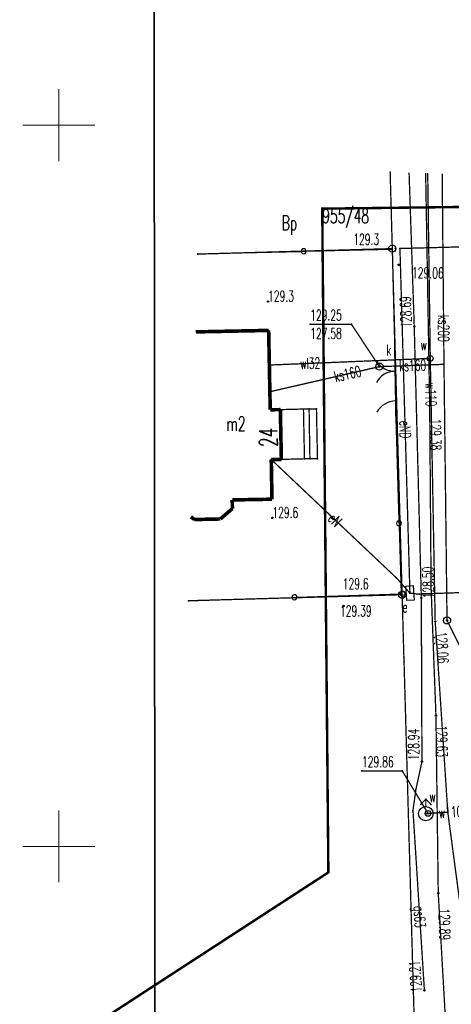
# Model space of a CAD drawing. Extents: x 6497146 to 6497453, y 5961397 to 5961603.
# Tile 2 of 10: x 6497147 to 6497177, y 5961439 to 5961507. Entities that reach past the tile are written whole.
import ezdxf

# ---------------------------------------------------------------- set-up
doc = ezdxf.new("R2010")
doc.units = 0
doc.header["$MEASUREMENT"] = 0
for name, pattern in [('BKO', [1.5, 1, -0.5]), ('GPE', [2, 1, 1]), ('GUK', [2, 1.5, -0.5]), ('WSQ', [1.75, 1.25, -0.5])]:
    doc.linetypes.add(name, pattern=pattern)
doc.layers.get('0').update_dxf_attribs({"linetype": 'CONTINUOUS'})
for name, color, linetype in [('budynek ewidencyjny', 7, 'CONTINUOUS'), ('granica', 96, 'GPE'), ('hydrant', 5, 'CONTINUOUS'), ('jezdnia', 7, 'WSQ'), ('numer działki ewidencyjnej', 96, 'CONTINUOUS'), ('ogrodzenie trwałe', 7, 'CONTINUOUS'), ('opis bud', 7, 'CONTINUOUS'), ('opis wysok', 7, 'CONTINUOUS'), ('OT_Ogrodzenia', 7, 'CONTINUOUS'), ('pikieta naturalna', 7, 'CONTINUOUS'), ('prz elektroenerg podz - ob. proj', 1, 'WSQ'), ('przewód elektroenergetyczny podziemny', 1, 'CONTINUOUS'), ('przewód gazowy', 40, 'CONTINUOUS'), ('przewód kanalizacyjny', 36, 'CONTINUOUS'), ('przewód wodociągowy', 5, 'CONTINUOUS'), ('rzedna', 7, 'CONTINUOUS'), ('rzedna-Atr2', 7, 'CONTINUOUS'), ('rzedna-Atr3', 7, 'CONTINUOUS'), ('schody', 7, 'CONTINUOUS'), ('siatka', 7, 'CONTINUOUS'), ('szafa elektroenergetyczna lub kontener', 1, 'CONTINUOUS'), ('użytek', 96, 'WSQ'), ('właz do komory lub kanału - okrągły', 7, 'CONTINUOUS'), ('Zakres', 4, 'WSQ'), ('zasuwa lub zawór', 5, 'CONTINUOUS')]:
    doc.layers.add(name, color=color, linetype=linetype)
doc.layers.add('Oświetlenie drogowe', color=10, linetype='BKO', lineweight=50)
doc.layers.get('0').off()
doc.styles.get("Standard").update_dxf_attribs({"font": 'simplex.shx', "width": 0.85})

# ---------------------------------------------------------------- blocks, each defined once
blk = doc.blocks.new('L_0_02_2')
at = {"color": 0}
blk.add_point((0, 0), dxfattribs=at)
blk = doc.blocks.new('L_0_02_1')
at = {"color": 0}
blk.add_point((0, 0), dxfattribs=at)
blk = doc.blocks.new('L_2_20_3')
at = {"color": 0, "linetype": 'Continuous'}
for centre, start, end in [((-3, 0), 299.9816, 0), ((3, 0), 180, 240.0184)]:
    blk.add_arc(centre, 3, start, end, dxfattribs=at)
blk = doc.blocks.new('L_2_56_1')
at = {"color": 0, "linetype": 'Continuous'}
blk.add_arc((3, 0), 3, 180, 240.0184, dxfattribs=at)
blk = doc.blocks.new('SUES')
at = {"color": 0, "linetype": 'Continuous'}
blk.add_lwpolyline([(1, 0.5), (1, -0.5), (-1, -0.5), (-1, 0.5)], close=True, dxfattribs=at)

msp = doc.modelspace()

# ---------------------------------------------------------------- linework, layer by layer
at = {"layer": 'budynek ewidencyjny', "linetype": 'Continuous', "const_width": 0.25}
for points in [[(6497159.488, 5961485.669), (6497164.53, 5961485.77)], [(6497164.53, 5961485.77), (6497164.64, 5961480.27)], [(6497164.64, 5961480.27), (6497165.34, 5961480.28)], [(6497165.34, 5961480.28), (6497165.41, 5961476.83)], [(6497165.41, 5961476.83), (6497164.71, 5961476.82)], [(6497164.71, 5961476.82), (6497164.76, 5961474.07)], [(6497164.76, 5961474.07), (6497162.01, 5961474.02)], [(6497162.01, 5961474.02), (6497162.02, 5961473.42)], [(6497162.02, 5961473.42), (6497161.19, 5961472.7)], [(6497159.39, 5961472.66), (6497159.146, 5961472.851)], [(6497161.19, 5961472.7), (6497159.39, 5961472.66)]]:
    msp.add_lwpolyline(points, dxfattribs=at)
at = {"layer": 'granica', "linetype": 'GPE', "const_width": 0.09}
for points in [[(6497173.09, 5961491.44), (6497172.942, 5961496.745)], [(6497173.09, 5961491.44), (6497159.632, 5961491.062)], [(6497173.77, 5961467.45), (6497173.09, 5961491.44)], [(6497173.77, 5961467.45), (6497158.99, 5961467.031)], [(6497173.902, 5961462.79), (6497173.77, 5961467.45)], [(6497174.653, 5961436.341), (6497173.895, 5961463.129)]]:
    msp.add_lwpolyline(points, dxfattribs=at)
at = {"layer": 'granica', "linetype": 'Continuous'}
for centre in [(6497173.09, 5961491.44), (6497173.77, 5961467.45)]:
    msp.add_circle(centre, 0.25, dxfattribs=at)
at = {"layer": 'hydrant', "linetype": 'Continuous', "const_width": 0.09}
for points in [[(6497175.059, 5961452.917), (6497175.413, 5961453.271)], [(6497175.413, 5961452.771), (6497175.413, 5961453.271)], [(6497175.767, 5961452.917), (6497175.413, 5961453.271)]]:
    msp.add_lwpolyline(points, dxfattribs=at)
at = {"layer": 'hydrant', "linetype": 'Continuous'}
msp.add_circle((6497175.413, 5961452.271), 0.5, dxfattribs=at)
at = {"layer": 'hydrant'}
for p in [(6497175.059, 5961452.917), (6497175.413, 5961453.271), (6497175.413, 5961453.271), (6497175.413, 5961453.271), (6497175.767, 5961452.917), (6497175.413, 5961452.771), (6497175.413, 5961452.271)]:
    msp.add_point(p, dxfattribs=at)
at = {"layer": 'jezdnia', "color": 7, "linetype": 'GUK', "const_width": 0.09}
msp.add_lwpolyline([(6497175.777, 5961467.895), (6497175.68, 5961480.55), (6497175.4, 5961496.677)], dxfattribs=at)
at = {"layer": 'jezdnia', "linetype": 'WSQ', "const_width": 0.09}
msp.add_lwpolyline([(6497175.777, 5961467.895), (6497176.113, 5961459.071), (6497176.273, 5961446.751), (6497176.833, 5961436.911), (6497174.883, 5961430.831), (6497174.213, 5961428.381), (6497179.357, 5961431.727), (6497190.223, 5961438.941), (6497186.483, 5961439.181), (6497183.713, 5961440.371), (6497181.833, 5961443.111), (6497180.843, 5961447.101), (6497180.153, 5961459.441)], dxfattribs=at)
at = {"layer": 'jezdnia'}
for p in [(6497175.68, 5961480.55), (6497176.005, 5961464.472), (6497176.01, 5961464.066), (6497176.113, 5961459.071), (6497176.273, 5961446.751)]:
    msp.add_point(p, dxfattribs=at)
at = {"layer": 'ogrodzenie trwałe', "color": 7, "linetype": 'Continuous'}
for points in [[(6497159.633, 5961491.082), (6497166.781, 5961491.251), (6497166.781, 5961491.251, 1), (6497167.131, 5961491.259, 1), (6497166.781, 5961491.251), (6497167.131, 5961491.259), (6497173.076, 5961491.4)], [(6497158.99, 5961467.034), (6497166.136, 5961467.263), (6497166.136, 5961467.263, 1), (6497166.486, 5961467.275, 1), (6497166.136, 5961467.263), (6497166.486, 5961467.275), (6497173.632, 5961467.504), (6497173.632, 5961467.504, 1), (6497173.982, 5961467.515, 1), (6497173.632, 5961467.504)]]:
    msp.add_lwpolyline(points, format="xyb", dxfattribs=at)
at = {"layer": 'ogrodzenie trwałe', "linetype": 'Continuous'}
msp.add_lwpolyline([(6497173.076, 5961491.4), (6497173.245, 5961485.007)], dxfattribs=at)
msp.add_lwpolyline([(6497173.336, 5961479.716), (6497173.548, 5961472.569), (6497173.548, 5961472.569, 1), (6497173.558, 5961472.219, 1), (6497173.548, 5961472.569), (6497173.558, 5961472.219), (6497173.698, 5961467.506)], format="xyb", dxfattribs=at)
at = {"layer": 'ogrodzenie trwałe'}
for p in [(6497173.31, 5961491.45), (6497159.633, 5961491.082), (6497173.77, 5961467.45), (6497158.99, 5961467.034)]:
    msp.add_point(p, dxfattribs=at)
at = {"layer": 'opis wysok', "linetype": 'Continuous'}
for centre in [(6497173.53, 5961490.32), (6497175.68, 5961480.55), (6497176.113, 5961459.071), (6497176.273, 5961446.751)]:
    msp.add_circle(centre, 0.045, dxfattribs=at)
at = {"layer": 'OT_Ogrodzenia', "linetype": 'Continuous', "const_width": 0.09}
for points in [[(6497173.245, 5961485.007), (6497173.319, 5961480.881)], [(6497173.319, 5961480.881), (6497173.336, 5961479.716)]]:
    msp.add_lwpolyline(points, dxfattribs=at)
at = {"layer": 'Oświetlenie drogowe', "color": 0, "linetype": 'ByBlock', "lineweight": 35}
msp.add_lwpolyline([(6497156.56, 5961577.211), (6497442.953, 5961577.142), (6497442.953, 5961408.711), (6497156.664, 5961409.357)], close=True, dxfattribs=at)
at = {"layer": 'pikieta naturalna', "color": 7, "linetype": 'Continuous'}
for centre in [(6497173.31, 5961491.45), (6497164.49, 5961487.77), (6497164.79, 5961472.77), (6497173.77, 5961467.45), (6497169.72, 5961466.67)]:
    msp.add_circle(centre, 0.045, dxfattribs=at)
at = {"layer": 'pikieta naturalna'}
for p in [(6497173.31, 5961491.45), (6497164.49, 5961487.77), (6497164.79, 5961472.77), (6497173.77, 5961467.45), (6497169.72, 5961466.67)]:
    msp.add_point(p, dxfattribs=at)
at = {"layer": 'przewód elektroenergetyczny podziemny', "color": 1, "linetype": 'Continuous', "const_width": 0.09}
for points in [[(6497182.224, 5961496.49), (6497182.35, 5961491.68), (6497173.62, 5961491.45), (6497174.31, 5961467.56), (6497174.97, 5961467.48), (6497175.19, 5961467.51), (6497182.062, 5961467.728)], [(6497174.31, 5961467.56), (6497173.39, 5961468.6), (6497164.71, 5961476.82)]]:
    msp.add_lwpolyline(points, dxfattribs=at)
at = {"layer": 'przewód elektroenergetyczny podziemny'}
for p in [(6497173.62, 5961491.45), (6497164.71, 5961476.82), (6497173.39, 5961468.6), (6497174.31, 5961467.56), (6497174.31, 5961467.56), (6497174.97, 5961467.48), (6497175.19, 5961467.51)]:
    msp.add_point(p, dxfattribs=at)
at = {"layer": 'przewód gazowy', "color": 40, "linetype": 'Continuous', "const_width": 0.09}
msp.add_lwpolyline([(6497174.252, 5961496.709), (6497174.61, 5961486.04), (6497175.1, 5961467.23), (6497175.113, 5961463.523)], dxfattribs=at)
at = {"layer": 'przewód gazowy', "linetype": 'Continuous', "const_width": 0.09}
msp.add_lwpolyline([(6497175.115, 5961463.905), (6497175.143, 5961455.881), (6497174.723, 5961453.941), (6497174.523, 5961452.491), (6497175.313, 5961440.021)], dxfattribs=at)
at = {"layer": 'przewód gazowy'}
for p in [(6497174.61, 5961486.04), (6497175.1, 5961467.23), (6497175.115, 5961463.905), (6497175.113, 5961463.523), (6497175.143, 5961455.881), (6497174.723, 5961453.941), (6497174.523, 5961452.491), (6497175.313, 5961440.021)]:
    msp.add_point(p, dxfattribs=at)
at = {"layer": 'przewód kanalizacyjny', "linetype": 'Continuous', "const_width": 0.09}
for points in [[(6497176.545, 5961496.646), (6497176.67, 5961483.42), (6497176.88, 5961465.67)], [(6497176.67, 5961483.42), (6497172.2, 5961483.26), (6497164.61, 5961481.52)]]:
    msp.add_lwpolyline(points, dxfattribs=at)
at = {"layer": 'przewód kanalizacyjny'}
for p in [(6497172.2, 5961483.26), (6497176.67, 5961483.42), (6497176.67, 5961483.42), (6497164.61, 5961481.52), (6497176.88, 5961465.67)]:
    msp.add_point(p, dxfattribs=at)
at = {"layer": 'przewód wodociągowy', "linetype": 'Continuous', "const_width": 0.09}
for points in [[(6497176.155, 5961464.154), (6497176.06, 5961465.6), (6497175.72, 5961483.83), (6497175.542, 5961496.673)], [(6497175.72, 5961483.83), (6497164.58, 5961483.37)], [(6497176.132, 5961464.553), (6497176.933, 5961452.371), (6497179.333, 5961434.321)], [(6497176.933, 5961452.371), (6497175.563, 5961452.291), (6497175.413, 5961452.271)]]:
    msp.add_lwpolyline(points, dxfattribs=at)
at = {"layer": 'przewód wodociągowy'}
for p in [(6497175.72, 5961483.83), (6497175.72, 5961483.83), (6497164.58, 5961483.37), (6497176.06, 5961465.6), (6497176.132, 5961464.553), (6497176.155, 5961464.154), (6497175.413, 5961452.271), (6497175.563, 5961452.291), (6497176.933, 5961452.371), (6497176.933, 5961452.371)]:
    msp.add_point(p, dxfattribs=at)
at = {"layer": 'rzedna', "color": 40, "linetype": 'Continuous'}
for centre in [(6497174.61, 5961486.04), (6497175.1, 5961467.23), (6497175.143, 5961455.881), (6497175.313, 5961440.021)]:
    msp.add_circle(centre, 0.045, dxfattribs=at)
at = {"layer": 'rzedna', "color": 34, "linetype": 'Continuous'}
for centre in [(6497172.2, 5961483.26), (6497176.88, 5961465.67)]:
    msp.add_circle(centre, 0.045, dxfattribs=at)
at = {"layer": 'rzedna', "color": 5, "linetype": 'Continuous'}
for centre in [(6497176.06, 5961465.6), (6497175.563, 5961452.291)]:
    msp.add_circle(centre, 0.045, dxfattribs=at)
at = {"layer": 'rzedna'}
for p in [(6497174.61, 5961486.04), (6497172.2, 5961483.26), (6497175.1, 5961467.23), (6497175.143, 5961455.881), (6497175.563, 5961452.291), (6497175.313, 5961440.021)]:
    msp.add_point(p, dxfattribs=at)
at = {"layer": 'rzedna-Atr2', "color": 7, "linetype": 'Continuous', "const_width": 0.09}
for points in [[(6497172.2, 5961483.26), (6497170.26, 5961486.2), (6497167.406, 5961486.2)], [(6497176.88, 5961465.67), (6497178.66, 5961462.07), (6497181.514, 5961462.07)], [(6497175.563, 5961452.291), (6497173.783, 5961455.231), (6497170.993, 5961455.231)]]:
    msp.add_lwpolyline(points, dxfattribs=at)
at = {"layer": 'rzedna-Atr2'}
for p in [(6497167.406, 5961486.2), (6497170.26, 5961486.2), (6497172.2, 5961483.26), (6497170.993, 5961455.231), (6497173.783, 5961455.231), (6497175.563, 5961452.291)]:
    msp.add_point(p, dxfattribs=at)
at = {"layer": 'schody', "color": 7, "linetype": 'Continuous', "const_width": 0.09}
for points in [[(6497165.41, 5961476.83), (6497165.34, 5961480.28), (6497166.94, 5961480.32), (6497167.01, 5961476.87)], [(6497165.41, 5961476.83), (6497165.34, 5961480.28), (6497166.94, 5961480.32), (6497167.01, 5961476.87)], [(6497166.94, 5961480.32), (6497167.84, 5961480.33), (6497167.91, 5961476.88), (6497167.01, 5961476.87)], [(6497166.94, 5961480.32), (6497167.84, 5961480.33), (6497167.91, 5961476.88), (6497167.01, 5961476.87)]]:
    msp.add_lwpolyline(points, close=True, dxfattribs=at)
msp.add_lwpolyline([(6497167.385, 5961476.874), (6497167.33, 5961480.324)], dxfattribs=at)
at = {"layer": 'schody'}
for p in [(6497165.34, 5961480.28), (6497165.34, 5961480.28), (6497166.94, 5961480.32), (6497166.94, 5961480.32), (6497166.94, 5961480.32), (6497166.94, 5961480.32), (6497167.33, 5961480.324), (6497167.84, 5961480.33), (6497167.84, 5961480.33), (6497165.41, 5961476.83), (6497165.41, 5961476.83), (6497167.01, 5961476.87), (6497167.01, 5961476.87), (6497167.01, 5961476.87), (6497167.01, 5961476.87), (6497167.385, 5961476.874), (6497167.91, 5961476.88), (6497167.91, 5961476.88)]:
    msp.add_point(p, dxfattribs=at)
at = {"layer": 'siatka', "color": 7, "linetype": 'Continuous', "const_width": 0.07}
for points in [[(6497150, 5961497.5), (6497150, 5961502.5)], [(6497147.5, 5961500), (6497152.5, 5961500)], [(6497150, 5961447.5), (6497150, 5961452.5)], [(6497147.5, 5961450), (6497152.5, 5961450)]]:
    msp.add_lwpolyline(points, dxfattribs=at)
at = {"layer": 'szafa elektroenergetyczna lub kontener'}
msp.add_point((6497174.31, 5961467.56), dxfattribs=at)
at = {"layer": 'użytek', "linetype": 'Continuous', "const_width": 0.09}
for points in [[(6497173.09, 5961491.44), (6497172.942, 5961496.745)], [(6497159.632, 5961491.062), (6497173.09, 5961491.44)], [(6497173.09, 5961491.44), (6497173.77, 5961467.45)], [(6497173.77, 5961467.45), (6497158.99, 5961467.031)], [(6497173.902, 5961462.79), (6497173.77, 5961467.45)]]:
    msp.add_lwpolyline(points, dxfattribs=at)
at = {"layer": 'użytek', "linetype": 'WSQ', "const_width": 0.09}
for points in [[(6497174.653, 5961436.341), (6497173.895, 5961463.129)], [(6497173.895, 5961463.129), (6497174.653, 5961436.341)]]:
    msp.add_lwpolyline(points, dxfattribs=at)
at = {"layer": 'właz do komory lub kanału - okrągły', "color": 7, "linetype": 'Continuous'}
for centre in [(6497172.2, 5961483.26), (6497176.88, 5961465.67)]:
    msp.add_circle(centre, 0.25, dxfattribs=at)
at = {"layer": 'właz do komory lub kanału - okrągły'}
msp.add_point((6497172.2, 5961483.26), dxfattribs=at)
at = {"layer": 'Zakres', "linetype": 'WSQ', "const_width": 0.17}
msp.add_lwpolyline([(6497233.853, 5961490.641), (6497279.543, 5961520.981), (6497328.8, 5961564.2), (6497356.612, 5961536.538), (6497291.713, 5961471.771), (6497176.173, 5961401.031), (6497147.423, 5961434.371), (6497168.665, 5961448.2), (6497168.24, 5961494.21), (6497187.59, 5961494.45), (6497190.4, 5961463)], close=True, dxfattribs=at)
at = {"layer": 'zasuwa lub zawór', "color": 5, "linetype": 'Continuous'}
for centre in [(6497175.72, 5961483.83), (6497175.563, 5961452.291)]:
    msp.add_circle(centre, 0.2, dxfattribs=at)
at = {"layer": 'zasuwa lub zawór'}
for p in [(6497175.72, 5961483.83), (6497175.563, 5961452.291)]:
    msp.add_point(p, dxfattribs=at)

# ---------------------------------------------------------------- block references
at = {"layer": 'granica', "linetype": 'Continuous', "xscale": 0.5, "yscale": 0.5, "zscale": 0.5}
for name, p, rotation in [('L_0_02_2', (6497172.942, 5961496.745), 271.6), ('L_0_02_2', (6497173.09, 5961491.44), 271.62), ('L_0_02_1', (6497173.09, 5961491.44), 91.6), ('L_0_02_1', (6497173.09, 5961491.44), 181.61), ('L_0_02_2', (6497159.632, 5961491.062), 1.61), ('L_0_02_1', (6497173.77, 5961467.45), 181.62), ('L_0_02_1', (6497173.77, 5961467.45), 91.62), ('L_0_02_2', (6497173.77, 5961467.45), 271.62), ('L_0_02_2', (6497158.99, 5961467.031), 1.62), ('L_0_02_2', (6497173.895, 5961463.129), 271.62), ('L_0_02_1', (6497173.902, 5961462.79), 91.62)]:
    msp.add_blockref(name, p, dxfattribs=dict(at, rotation=rotation))
at = {"layer": 'OT_Ogrodzenia', "linetype": 'Continuous', "xscale": 0.5, "yscale": 0.5, "zscale": 0.5}
for name, p, rotation in [('L_2_20_3', (6497173.282, 5961482.944), 271.03), ('L_2_56_1', (6497173.319, 5961480.881), 270.84)]:
    msp.add_blockref(name, p, dxfattribs=dict(at, rotation=rotation))
at = {"layer": 'szafa elektroenergetyczna lub kontener', "linetype": 'Continuous', "xscale": 0.5, "yscale": 0.5, "zscale": 0.5, "rotation": 274}
msp.add_blockref('SUES', (6497174.31, 5961467.56), dxfattribs=at)

# ---------------------------------------------------------------- texts
at = {"layer": 'numer działki ewidencyjnej', "color": 7, "width": 0.62}
msp.add_text('955/48', height=1, dxfattribs=at).set_placement((6497168.24, 5961493.21))
at = {"layer": 'opis bud', "color": 7, "width": 0.62}
msp.add_text('m2', height=1, dxfattribs=at).set_placement((6497161.6, 5961478.8))
msp.add_text('24', height=1.25, rotation=91.2, dxfattribs=at).set_placement((6497165.139, 5961477.706))
at = {"layer": 'opis wysok', "width": 0.62}
for s, p in [('129.3', (6497170.39, 5961491.71)), ('129.3', (6497164.49, 5961487.77)), ('129.6', (6497164.79, 5961472.77)), ('129.6', (6497169.66, 5961467.83)), ('129.39', (6497169.47, 5961465.95))]:
    msp.add_text(s, height=0.75, dxfattribs=at).set_placement(p)
for s, rotation, p in [('129.06', 359.2, (6497174.45, 5961489.4)), ('129.38', 271, (6497175.7, 5961479.64)), ('129.63', 271.1, (6497176.123, 5961458.38)), ('129.89', 271.6, (6497176.303, 5961445.681))]:
    msp.add_text(s, height=0.75, rotation=rotation, dxfattribs=at).set_placement(p)
at = {"layer": 'prz elektroenerg podz - ob. proj', "color": 1, "width": 0.62}
for s, rotation, p in [('eND', 271.7, (6497173.585, 5961479.499)), ('eN', 316.6, (6497168.573, 5961472.647))]:
    msp.add_text(s, height=0.75, rotation=rotation, dxfattribs=at).set_placement(p)
at = {"layer": 'przewód gazowy', "width": 0.62}
msp.add_text('gs63', height=0.75, rotation=273.6, dxfattribs=at).set_placement((6497174.567, 5961445.855))
at = {"layer": 'przewód kanalizacyjny', "width": 0.62}
for s, rotation, p in [('ks200', 270.5, (6497176.263, 5961486.847)), ('ks160', 2, (6497173.573, 5961482.935)), ('ks160', 12.9, (6497169.164, 5961482.184))]:
    msp.add_text(s, height=0.75, rotation=rotation, dxfattribs=at).set_placement(p)
at = {"layer": 'przewód wodociągowy', "width": 0.62}
for s, rotation, p in [('wl32', 2.4, (6497166.726, 5961483.085)), ('w110', 271.1, (6497175.377, 5961482.132)), ('w110', 3.3, (6497176.334, 5961451.956))]:
    msp.add_text(s, height=0.75, rotation=rotation, dxfattribs=at).set_placement(p)
at = {"layer": 'rzedna-Atr2', "color": 40, "width": 0.62}
for s, rotation, p in [('128.69', 91.8, (6497174.435, 5961485.962)), ('128.50', 91.2, (6497175.965, 5961467.208)), ('128.94', 89.8, (6497174.938, 5961455.969)), ('129.21', 94, (6497175.147, 5961439.917))]:
    msp.add_text(s, height=0.75, rotation=rotation, dxfattribs=at).set_placement(p)
at = {"layer": 'rzedna-Atr2', "color": 34, "width": 0.62}
msp.add_text('129.25', height=0.75, dxfattribs=at).set_placement((6497167.406, 5961486.458))
at = {"layer": 'rzedna-Atr2', "color": 5, "width": 0.62}
msp.add_text('128.06', height=0.75, rotation=273.8, dxfattribs=at).set_placement((6497176.11, 5961464.849))
msp.add_text('129.86', height=0.75, dxfattribs=at).set_placement((6497170.993, 5961455.489))
at = {"layer": 'rzedna-Atr3', "color": 34, "width": 0.62}
msp.add_text('127.58', height=0.75, dxfattribs=at).set_placement((6497167.406, 5961485.183))
at = {"layer": 'szafa elektroenergetyczna lub kontener', "width": 0.62}
msp.add_text('e', height=0.75, dxfattribs=at).set_placement((6497173.784, 5961466.219))
at = {"layer": 'użytek', "width": 0.62}
msp.add_text('Bp', height=1, dxfattribs=at).set_placement((6497165.44, 5961492.73))
at = {"layer": 'właz do komory lub kanału - okrągły', "color": 7, "width": 0.62}
msp.add_text('k', height=0.75, dxfattribs=at).set_placement((6497172.69, 5961484.03))
at = {"layer": 'zasuwa lub zawór', "color": 5, "width": 0.62}
msp.add_text('w', height=0.75, dxfattribs=at).set_placement((6497175.05, 5961484.39))
at = {"layer": 'zasuwa lub zawór', "width": 0.62}
msp.add_text('w', height=0.75, dxfattribs=at).set_placement((6497175.663, 5961453.071))

doc.saveas('drawing.dxf')
